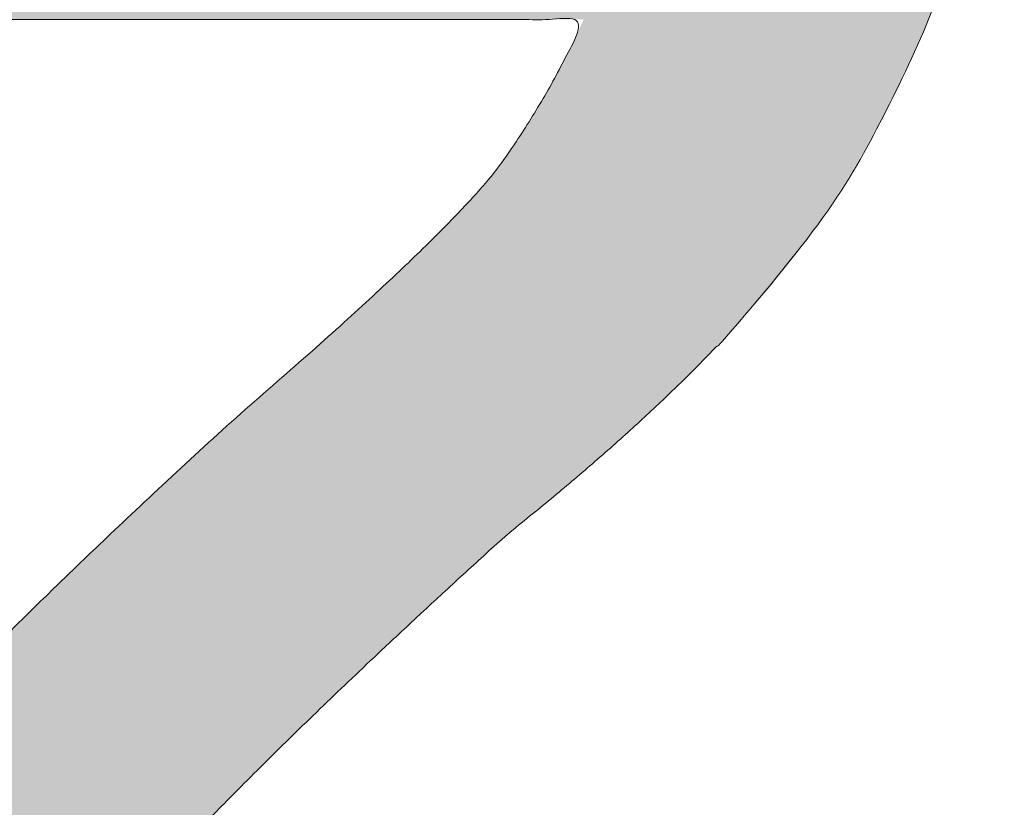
# Model space of a CAD drawing. Header units: inches. Extents: x -416 to -272, y -73 to 47.
# Tile 196 of 206: x -282.253 to -281.091, y -5.185 to -4.255. Entities that reach past the tile are written whole.
import ezdxf

# ---------------------------------------------------------------- set-up
doc = ezdxf.new("R2010")
doc.units = ezdxf.units.IN
doc.header["$LTSCALE"] = 32
doc.header["$MEASUREMENT"] = 0
doc.linetypes.add('Dash Style-1', pattern=[0.083328, 0.041656, -0.041672])
for name, color, linetype, lineweight in [('Black', 7, 'Continuous', 18), ('DashLine', 7, 'Continuous', 13), ('DashLineFill', 7, 'Dash Style-1', 13), ('Drawing', 7, 'Continuous', 18), ('Metal-DeskStructure', 7, 'Continuous', 13), ('None', 7, 'Continuous', 18), ('Plastic-BracketCover', 7, 'Continuous', 13), ('SolidLine', 7, 'Continuous', 15), ('Wood_1-H', 7, 'Continuous', 13)]:
    doc.layers.add(name, color=color, linetype=linetype, lineweight=lineweight)
pattern_1 = [(45, (0, 0), (-1.61301565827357, 1.935715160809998), []), (45, (-1.0608, 1.0608), (-0.4723460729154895, 0.4167612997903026), [])]

# ---------------------------------------------------------------- blocks, each defined once
blk = doc.blocks.new('Group-45')
at = {"layer": 'Plastic-BracketCover', "color": 7}
for points, knots in [([(1.545890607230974, 0.02645157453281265), (1.549581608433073, 0.02645157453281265), (1.553272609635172, 0.02460607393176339), (1.555118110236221, 0.01722587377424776), (1.55696180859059, 0.004307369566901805), (1.55696180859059, -0.01414763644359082), (1.555118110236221, -0.02522064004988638), (1.553272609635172, -0.03260264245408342), (1.547736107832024, -0.03629364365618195), (1.542199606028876, -0.03813914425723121), (1.489603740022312, -0.05843965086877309), (1.437007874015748, -0.07874015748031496), (1.418552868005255, -0.08612215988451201), (1.389024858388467, -0.1008843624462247), (1.366878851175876, -0.1230303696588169), (1.355805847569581, -0.1525583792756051), (1.355805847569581, -0.1922366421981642), (1.355805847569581, -0.2116143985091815), (1.450848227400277, -0.2116143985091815), (1.549581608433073, -0.2116143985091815), (1.553272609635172, -0.2153035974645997), (1.555118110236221, -0.2226855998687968), (1.55696180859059, -0.2337586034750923), (1.55696180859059, -0.2503681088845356), (1.555118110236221, -0.2614411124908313), (1.553272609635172, -0.2688231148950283), (1.549581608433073, -0.2725141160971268), (1.338274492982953, -0.2725141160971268), (1.117739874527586, -0.2725141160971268), (1.106666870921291, -0.2577501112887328), (1.106666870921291, -0.202385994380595), (1.106666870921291, -0.137794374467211), (1.10851237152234, -0.1156483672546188), (1.11035787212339, -0.1064208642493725), (1.114048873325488, -0.08058565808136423), (1.13434937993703, -0.03998464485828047), (1.163877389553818, -0.01414763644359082), (1.202631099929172, 0.0006163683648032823), (1.246923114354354, 0.0006163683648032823), (1.28383312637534, -0.01230213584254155), (1.311515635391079, -0.03444814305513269), (1.329968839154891, -0.06766715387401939), (1.337350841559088, -0.08612215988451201), (1.342887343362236, -0.07504915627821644), (1.35765134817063, -0.05659415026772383), (1.377951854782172, -0.04183014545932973), (1.405634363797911, -0.0289116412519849), (1.422243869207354, -0.02152963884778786), (1.471148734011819, -0.001229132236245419), (1.520053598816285, 0.01907137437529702), (1.532972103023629, 0.02460607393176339), (1.544045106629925, 0.02645157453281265), (1.545890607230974, 0.02645157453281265)], [0, 0, 0, 0.004017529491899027, 0.008035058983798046, 0.01205258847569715, 0.01607011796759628, 0.02008764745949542, 0.02410517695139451, 0.02812270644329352, 0.03214023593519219, 0.03214023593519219, 0.07095094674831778, 0.07095094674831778, 0.08463415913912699, 0.09831737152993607, 0.1120005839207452, 0.1256837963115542, 0.138745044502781, 0.138745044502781, 0.202806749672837, 0.2052946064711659, 0.2077824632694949, 0.2102703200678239, 0.2127581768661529, 0.2147484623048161, 0.2167387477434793, 0.2187290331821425, 0.2207193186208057, 0.3326714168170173, 0.3396374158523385, 0.3466034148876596, 0.3918815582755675, 0.4075550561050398, 0.4232285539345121, 0.4232285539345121, 0.4666960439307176, 0.5101635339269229, 0.553631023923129, 0.5970985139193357, 0.640566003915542, 0.6840334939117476, 0.7275009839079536, 0.7709684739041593, 0.7709684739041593, 0.7980418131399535, 0.8251151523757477, 0.8521884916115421, 0.8792618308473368, 0.8792618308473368, 0.958132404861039, 0.958132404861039, 0.9790662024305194, 1, 1, 1]), ([(1.232159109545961, -0.06213065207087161), (1.204476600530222, -0.06213065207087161), (1.169413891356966, -0.08612215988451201), (1.160186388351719, -0.1138028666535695), (1.15834088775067, -0.1230303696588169), (1.156495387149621, -0.1451763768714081), (1.156495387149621, -0.1867001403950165), (1.156495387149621, -0.2116143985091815), (1.2321600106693, -0.2116143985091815), (1.30782463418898, -0.2116143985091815), (1.30782463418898, -0.183009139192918), (1.30782463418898, -0.130412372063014), (1.296751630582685, -0.09719336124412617), (1.274605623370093, -0.07320365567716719), (1.246923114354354, -0.06213065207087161), (1.232159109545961, -0.06213065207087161)], [0, 0, 0, 0.1425152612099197, 0.2850305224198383, 0.2850305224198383, 0.3309930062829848, 0.3769554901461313, 0.4458992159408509, 0.4458992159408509, 0.6552813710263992, 0.6552813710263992, 0.7344389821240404, 0.8008292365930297, 0.8672194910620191, 0.9336097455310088, 1, 1, 1]), ([(1.425934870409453, -0.3398696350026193), (1.448079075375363, -0.3398696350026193), (1.483143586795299, -0.3509408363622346), (1.512671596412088, -0.3693958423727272), (1.532972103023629, -0.3970783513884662), (1.555118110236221, -0.4469059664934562), (1.555118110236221, -0.5539431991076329), (1.555118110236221, -0.6203803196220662), (1.544045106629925, -0.6351443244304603), (1.330892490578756, -0.6351443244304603), (1.117739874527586, -0.6351443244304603), (1.106666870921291, -0.6203803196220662), (1.106666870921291, -0.5622479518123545), (1.106666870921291, -0.4708965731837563), (1.123276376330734, -0.4192243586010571), (1.150958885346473, -0.3860053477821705), (1.193405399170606, -0.3675503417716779), (1.235850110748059, -0.3675503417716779), (1.265378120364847, -0.374932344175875), (1.289369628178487, -0.3896963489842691), (1.309670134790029, -0.4136878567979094), (1.315206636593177, -0.4266063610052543), (1.318897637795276, -0.4081513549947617), (1.337350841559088, -0.3767778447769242), (1.365033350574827, -0.3527863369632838), (1.403788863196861, -0.3398696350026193), (1.425934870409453, -0.3398696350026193)], [0, 0, 0, 0.03145524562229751, 0.062910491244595, 0.09436573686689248, 0.1258209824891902, 0.188731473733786, 0.2661585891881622, 0.2758371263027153, 0.2855156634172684, 0.4355309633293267, 0.4452095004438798, 0.4548880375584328, 0.5214267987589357, 0.5746587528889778, 0.6278907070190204, 0.6811226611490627, 0.7343546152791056, 0.7627468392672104, 0.7911390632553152, 0.8195312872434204, 0.8479235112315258, 0.8479235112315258, 0.8859426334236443, 0.9239617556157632, 0.9619808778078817, 1, 1, 1]), ([(1.429625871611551, -0.4026148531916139), (1.409325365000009, -0.4026148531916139), (1.379797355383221, -0.4155333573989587), (1.359496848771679, -0.4395248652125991), (1.348423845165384, -0.4764330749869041), (1.348423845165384, -0.5401028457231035), (1.348423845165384, -0.5760901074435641), (1.426856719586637, -0.5760901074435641), (1.505289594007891, -0.5760901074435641), (1.505289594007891, -0.5327208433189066), (1.505289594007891, -0.4487514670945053), (1.477607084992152, -0.4155333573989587), (1.448079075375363, -0.4026148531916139), (1.429625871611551, -0.4026148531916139)], [0, 0, 0, 0.07915587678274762, 0.1583117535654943, 0.2374676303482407, 0.3166235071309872, 0.4195261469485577, 0.4195261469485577, 0.6437985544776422, 0.6437985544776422, 0.7678094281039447, 0.8839047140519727, 0.9419523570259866, 1, 1, 1]), ([(1.226622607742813, -0.4284518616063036), (1.210013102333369, -0.4284518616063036), (1.18417789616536, -0.4376793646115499), (1.165722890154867, -0.4579798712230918), (1.156495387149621, -0.4893515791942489), (1.156495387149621, -0.5447165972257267), (1.156495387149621, -0.5760901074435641), (1.228469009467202, -0.5760901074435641), (1.300442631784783, -0.5760901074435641), (1.300442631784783, -0.5419483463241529), (1.300442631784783, -0.4856605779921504), (1.289369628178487, -0.4561343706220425), (1.269069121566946, -0.4376793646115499), (1.241386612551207, -0.4284518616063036), (1.226622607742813, -0.4284518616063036)], [0, 0, 0, 0.07449877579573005, 0.1489975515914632, 0.223496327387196, 0.2979951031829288, 0.3954165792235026, 0.3954165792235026, 0.6189101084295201, 0.6189101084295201, 0.7249275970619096, 0.7936956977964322, 0.8624637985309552, 0.9312318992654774, 1, 1, 1]), ([(1.53112660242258, -0.7109774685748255), (1.538508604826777, -0.7109774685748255), (1.552349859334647, -0.7137457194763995), (1.555118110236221, -0.7220504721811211), (1.555118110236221, -0.841083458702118), (1.555118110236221, -0.9601164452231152), (1.553272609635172, -0.9638074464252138), (1.547736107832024, -0.9674984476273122), (1.538508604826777, -0.9693439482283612), (1.525590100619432, -0.9693439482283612), (1.516362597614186, -0.9674984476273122), (1.510826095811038, -0.965652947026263), (1.50713509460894, -0.9601164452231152), (1.50713509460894, -0.9112115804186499), (1.50713509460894, -0.864152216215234), (1.337351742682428, -0.864152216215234), (1.167568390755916, -0.864152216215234), (1.193404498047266, -0.9075205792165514), (1.219240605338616, -0.9508889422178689), (1.221086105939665, -0.9564254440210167), (1.222931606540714, -0.965652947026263), (1.219240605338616, -0.9693439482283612), (1.20816760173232, -0.9711894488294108), (1.195712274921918, -0.9711894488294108), (1.186023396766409, -0.9711894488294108), (1.180486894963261, -0.9693439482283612), (1.176795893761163, -0.965652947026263), (1.174950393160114, -0.9619619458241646), (1.141731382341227, -0.9102888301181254), (1.10851237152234, -0.8586157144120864), (1.106666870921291, -0.8567702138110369), (1.106666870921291, -0.8530792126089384), (1.104821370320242, -0.8475427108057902), (1.104821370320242, -0.8304718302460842), (1.104821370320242, -0.8124781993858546), (1.10851237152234, -0.8069416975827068), (1.112203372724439, -0.8050961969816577), (1.310591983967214, -0.8050961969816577), (1.50713509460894, -0.8050961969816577), (1.50713509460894, -0.7644960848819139), (1.50713509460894, -0.7202049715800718), (1.510826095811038, -0.7165139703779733), (1.516362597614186, -0.7128229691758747), (1.525590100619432, -0.7109774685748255), (1.53112660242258, -0.7109774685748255)], [0, 0, 0, 0.002610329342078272, 0.007830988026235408, 0.01044131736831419, 0.1761946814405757, 0.1788050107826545, 0.181415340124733, 0.1840256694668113, 0.1866359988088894, 0.1885937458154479, 0.1905514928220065, 0.192509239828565, 0.1944669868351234, 0.2443885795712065, 0.2443885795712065, 0.4244984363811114, 0.4244984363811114, 0.4780496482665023, 0.4780496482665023, 0.4842405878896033, 0.4904315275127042, 0.4966224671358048, 0.5028134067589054, 0.5070707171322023, 0.5109409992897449, 0.5148112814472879, 0.5186815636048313, 0.5186815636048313, 0.5762947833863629, 0.5762947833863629, 0.5787425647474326, 0.5811903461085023, 0.5836381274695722, 0.5902471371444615, 0.5931844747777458, 0.5961218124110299, 0.5990591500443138, 0.9118813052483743, 0.9118813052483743, 0.9765012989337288, 0.9823759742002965, 0.9882506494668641, 0.9941253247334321, 1, 1, 1])]:
    blk.add_open_spline(points, degree=2, knots=knots, dxfattribs=at)
blk = doc.blocks.new('1BRPFY-Leg_Plate (2D)')
at = {"layer": 'DashLineFill', "linetype": 'Continuous', "lineweight": 13}
h = blk.add_hatch(dxfattribs=at)
h.set_pattern_fill('Steel', color=253, style=0, pattern_type=2)
h.set_pattern_definition(pattern_1)
edge = h.paths.add_edge_path()
edge.add_arc((-1.704724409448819, 1.704724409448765), 0.1259842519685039, 90, 180, ccw=False)
edge.add_line((-1.704724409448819, 1.830708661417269), (1.704724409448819, 1.830708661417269))
edge.add_arc((1.704724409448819, 1.704724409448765), 0.1259842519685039, 0, 90, ccw=False)
edge.add_line((1.830708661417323, 1.704724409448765), (1.830708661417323, -1.704724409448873))
edge.add_arc((1.704724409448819, -1.704724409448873), 0.125984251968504, -89.99999999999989, 1.1368683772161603e-13, ccw=False)
edge.add_line((1.704724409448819, -1.830708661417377), (-1.704724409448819, -1.830708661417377))
edge.add_arc((-1.704724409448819, -1.704724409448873), 0.125984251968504, 180, 269.99999999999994, ccw=False)
edge.add_line((-1.830708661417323, -1.704724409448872), (-1.830708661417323, 1.704724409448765))
at = {"layer": 'SolidLine', "flags": 128}
blk.add_lwpolyline([(0.7086614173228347, -0.5019685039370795), (0.728920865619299, -0.5029637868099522), (0.7489852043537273, -0.5059400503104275), (0.7686612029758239, -0.5108686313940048), (0.7877593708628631, -0.5177020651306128), (0.8060957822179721, -0.5263745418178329), (0.823493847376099, -0.5368025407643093), (0.8397860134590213, -0.5488856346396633), (0.8548153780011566, -0.5625074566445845), (0.8684372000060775, -0.5775368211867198), (0.8805202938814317, -0.5938289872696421), (0.8909482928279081, -0.611227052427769), (0.8996207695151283, -0.6295634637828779), (0.9064542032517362, -0.6486616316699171), (0.9113827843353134, -0.6683376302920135), (0.9143590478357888, -0.688401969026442), (0.9153543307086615, -0.7086614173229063), (0.9143590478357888, -0.7289208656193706), (0.9113827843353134, -0.748985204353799), (0.9064542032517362, -0.7686612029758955), (0.8996207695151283, -0.7877593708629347), (0.8909482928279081, -0.8060957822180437), (0.8805202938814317, -0.8234938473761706), (0.8684372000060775, -0.8397860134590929), (0.8548153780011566, -0.8548153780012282), (0.8397860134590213, -0.8684372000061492), (0.823493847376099, -0.8805202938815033), (0.8060957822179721, -0.8909482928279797), (0.7877593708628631, -0.8996207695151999), (0.7686612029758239, -0.9064542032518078), (0.7489852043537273, -0.9113827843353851), (0.728920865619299, -0.9143590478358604), (0.7086614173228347, -0.9153543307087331), (0.6884019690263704, -0.9143590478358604), (0.668337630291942, -0.9113827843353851), (0.6486616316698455, -0.9064542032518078), (0.6295634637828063, -0.8996207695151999), (0.6112270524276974, -0.8909482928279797), (0.5938289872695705, -0.8805202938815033), (0.5775368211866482, -0.8684372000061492), (0.5625074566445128, -0.8548153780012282), (0.5488856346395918, -0.8397860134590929), (0.5368025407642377, -0.8234938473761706), (0.5263745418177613, -0.8060957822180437), (0.5177020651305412, -0.7877593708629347), (0.5108686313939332, -0.7686612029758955), (0.5059400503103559, -0.748985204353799), (0.5029637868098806, -0.7289208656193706), (0.5019685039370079, -0.7086614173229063), (0.5029637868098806, -0.688401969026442), (0.5059400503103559, -0.6683376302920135), (0.5108686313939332, -0.6486616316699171), (0.5177020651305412, -0.6295634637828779), (0.5263745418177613, -0.611227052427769), (0.5368025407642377, -0.5938289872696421), (0.5488856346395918, -0.5775368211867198), (0.5625074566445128, -0.5625074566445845), (0.5775368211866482, -0.5488856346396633), (0.5938289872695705, -0.5368025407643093), (0.6112270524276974, -0.5263745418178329), (0.6295634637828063, -0.5177020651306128), (0.6486616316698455, -0.5108686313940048), (0.668337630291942, -0.5059400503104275), (0.6884019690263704, -0.5029637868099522)], close=True, dxfattribs=at)
at = {"layer": 'Plastic-BracketCover', "color": 7}
blk.add_blockref('Group-45', (0, 0), dxfattribs=at)
blk = doc.blocks.new('1BRPX8-Util_Bkt_Lg-F (2D)')
at = {"layer": 'DashLineFill', "linetype": 'Continuous', "lineweight": 13}
h = blk.add_hatch(dxfattribs=at)
h.set_pattern_fill('Steel', color=253, style=0, pattern_type=2)
h.set_pattern_definition(pattern_1)
edge = h.paths.add_edge_path()
edge.add_line((-4.468503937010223, 7.539370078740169), (-2.421259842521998, 7.539370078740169))
edge.add_line((-2.421259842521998, 7.539370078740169), (-2.421259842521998, 7.917322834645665))
edge.add_arc((-2.303149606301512, 7.91732283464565), 0.1181102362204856, 90.0000000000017, 179.9999999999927, ccw=False)
edge.add_line((-2.303149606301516, 8.035433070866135), (2.303149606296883, 8.035433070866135))
edge.add_arc((2.30314960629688, 7.917322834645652), 0.1181102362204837, 6.423306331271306e-12, 89.99999999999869, ccw=False)
edge.add_line((2.421259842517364, 7.917322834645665), (2.421259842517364, 7.539370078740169))
edge.add_line((2.421259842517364, 7.539370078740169), (4.46850393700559, 7.539370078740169))
edge.add_line((4.46850393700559, 7.539370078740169), (4.46850393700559, 7.405511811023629))
edge.add_line((4.46850393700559, 7.405511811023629), (3.129921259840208, 7.405511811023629))
edge.add_line((3.129921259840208, 7.405511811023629), (3.129921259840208, -2.011811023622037))
edge.add_line((3.129921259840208, -2.011811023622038), (4.46850393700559, -2.011811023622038))
edge.add_line((4.46850393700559, -2.011811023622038), (4.46850393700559, -2.145669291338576))
edge.add_line((4.46850393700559, -2.145669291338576), (2.421259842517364, -2.145669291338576))
edge.add_line((2.421259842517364, -2.145669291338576), (2.421259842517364, -2.523622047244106))
edge.add_arc((2.303149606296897, -2.523622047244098), 0.1181102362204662, 269.9999999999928, 359.9999999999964, ccw=False)
edge.add_line((2.303149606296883, -2.641732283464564), (-2.303149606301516, -2.641732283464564))
edge.add_arc((-2.303149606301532, -2.523622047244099), 0.1181102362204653, 180.0000000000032, 270.0000000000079, ccw=False)
edge.add_line((-2.421259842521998, -2.523622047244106), (-2.421259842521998, -2.145669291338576))
edge.add_line((-2.421259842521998, -2.145669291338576), (-4.468503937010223, -2.145669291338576))
edge.add_line((-4.468503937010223, -2.145669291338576), (-4.468503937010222, -2.011811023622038))
edge.add_line((-4.468503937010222, -2.011811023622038), (-3.129921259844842, -2.011811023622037))
edge.add_line((-3.129921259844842, -2.011811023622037), (-3.129921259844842, 7.405511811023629))
edge.add_line((-3.129921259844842, 7.405511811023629), (-4.468503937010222, 7.405511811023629))
edge.add_line((-4.468503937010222, 7.405511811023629), (-4.468503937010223, 7.539370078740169))
at = {"layer": 'SolidLine', "flags": 128}
for points in [[(0.3322086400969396, -0.9641361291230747), (0.3093663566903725, -0.9260260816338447), (0.2903695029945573, -0.8858606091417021)], [(0.2903695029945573, -0.5393362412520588), (0.3093663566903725, -0.4991707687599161), (0.3322086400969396, -0.4610607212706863), (0.358676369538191, -0.4253731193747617), (0.3885146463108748, -0.3924516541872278), (0.4214361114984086, -0.362613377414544), (0.4571237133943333, -0.3361456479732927), (0.4952337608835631, -0.3133033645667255), (0.5353992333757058, -0.2943065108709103), (0.5772333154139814, -0.2793380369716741), (0.6203331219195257, -0.2685420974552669), (0.6642835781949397, -0.2620226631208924), (0.7086614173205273, -0.2598425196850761), (0.7530392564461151, -0.2620226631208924), (0.7969897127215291, -0.2685420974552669), (0.8400895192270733, -0.2793380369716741), (0.881923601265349, -0.2943065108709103), (0.9220890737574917, -0.3133033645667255), (0.9601991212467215, -0.3361456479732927), (0.995886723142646, -0.362613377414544), (1.02880818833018, -0.3924516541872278), (1.058646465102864, -0.4253731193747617), (1.085114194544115, -0.4610607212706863), (1.107956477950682, -0.4991707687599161), (1.126953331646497, -0.5393362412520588), (1.141921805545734, -0.5811703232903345), (1.152717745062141, -0.6242701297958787), (1.159237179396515, -0.6682205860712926), (1.161417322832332, -0.7125984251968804), (1.159237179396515, -0.7569762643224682), (1.152717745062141, -0.8009267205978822), (1.141921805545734, -0.8440265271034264), (1.126953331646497, -0.8858606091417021), (1.107956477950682, -0.9260260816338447), (1.085114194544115, -0.9641361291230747)]]:
    blk.add_lwpolyline(points, dxfattribs=at)
blk = doc.blocks.new('Slate-LegBrace (2D)')
at = {"layer": 'DashLineFill', "linetype": 'Continuous', "lineweight": 13}
h = blk.add_hatch(dxfattribs=at)
h.set_pattern_fill('Steel', color=253, style=0, pattern_type=2)
h.set_pattern_definition(pattern_1)
edge = h.paths.add_edge_path()
edge.add_line((-2.199587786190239, -0.1351515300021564), (-1.374775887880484, -0.1351515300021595))
edge.add_arc((3.774758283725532e-15, -0.01355418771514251), 1.380142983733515, 185.0545920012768, 354.9454079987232)
edge.add_line((1.374775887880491, -0.13515153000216), (2.199718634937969, -0.1351515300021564))
edge.add_arc((6.542437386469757e-05, -0.01705725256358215), 2.202821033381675, 183.0731271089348, 356.92687289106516, ccw=False)
h = blk.add_hatch(dxfattribs=at)
h.set_pattern_fill('Steel', color=253, style=0, pattern_type=2)
h.set_pattern_definition(pattern_1)
edge = h.paths.add_edge_path()
edge.add_line((2.191696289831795, -0.2375138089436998), (1.463739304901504, -0.2375137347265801))
edge.add_arc((-6.542437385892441e-05, -0.01704129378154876), 1.480314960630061, 188.5652811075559, 351.4347188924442, ccw=False)
edge.add_line((-1.463870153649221, -0.2375137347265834), (-2.191827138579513, -0.2375138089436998))
edge.add_line((-2.191827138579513, -0.2375138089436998), (-2.199718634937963, -0.1351515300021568))
edge.add_line((-2.199718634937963, -0.1351515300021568), (-1.374775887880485, -0.1351515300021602))
edge.add_arc((2.886579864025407e-15, -0.01355418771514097), 1.380142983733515, 185.0545920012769, 354.9454079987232)
edge.add_line((1.37477588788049, -0.1351515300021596), (2.199587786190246, -0.1351515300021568))
edge.add_line((2.199587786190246, -0.1351515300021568), (2.191696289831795, -0.2375138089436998))
at = {"layer": 'DashLineFill', "flags": 128}
for points in [[(2.191696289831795, -0.2375138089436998), (1.463739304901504, -0.2375137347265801, -0.860662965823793), (-1.463870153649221, -0.2375137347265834), (-2.191827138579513, -0.2375138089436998), (-2.199718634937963, -0.1351515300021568), (-1.374775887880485, -0.1351515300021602, 0.9154551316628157), (1.37477588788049, -0.1351515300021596), (2.199587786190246, -0.1351515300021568)], [(-2.199587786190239, -0.1351515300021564), (-1.374775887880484, -0.1351515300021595, 0.9154551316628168), (1.374775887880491, -0.13515153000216), (2.199718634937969, -0.1351515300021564, -0.9477524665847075)]]:
    blk.add_lwpolyline(points, format="xyb", close=True, dxfattribs=at)
blk = doc.blocks.new('TLLegSleeve (2D)')
at = {"layer": 'DashLineFill', "linetype": 'Continuous', "lineweight": 13}
h = blk.add_hatch(dxfattribs=at)
h.set_pattern_fill('Steel', color=253, style=0, pattern_type=2)
h.set_pattern_definition(pattern_1)
edge = h.paths.add_edge_path()
edge.add_line((1.08267716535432, 1.402343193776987), (1.08267716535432, 2.913385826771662))
edge.add_arc((-1.707523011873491e-13, 2.913385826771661), 1.08267716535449, 4.479377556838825e-14, 180)
edge.add_line((-1.082677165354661, 2.913385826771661), (-1.08267716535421, 1.402343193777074))
edge.add_arc((-1.332267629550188e-15, 2.886579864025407e-15), 1.771653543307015, 127.6698869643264, 412.330113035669)
edge.add_line((1.08267716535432, 1.402343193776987), (1.08267716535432, 1.402343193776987))
edge = h.paths.add_edge_path()
edge.add_arc((1.665334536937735e-15, 2.91338582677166), 0.7480314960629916, 0, 180, ccw=False)
edge.add_arc((1.665334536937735e-15, 2.91338582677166), 0.7480314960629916, 180, 360, ccw=False)
edge = h.paths.add_edge_path()
edge.add_arc((-1.723066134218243e-13, 9.149983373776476e-17), 1.437007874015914, 0, 180, ccw=False)
edge.add_arc((-1.723066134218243e-13, 5.70119602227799e-16), 1.437007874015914, 180, 360, ccw=False)
at = {"layer": 'DashLine', "color": 8, "flags": 128}
blk.add_lwpolyline([(0.6327836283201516, 1.527674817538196), (0.7794749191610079, 1.458295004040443), (0.9186594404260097, 1.374871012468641), (1.048996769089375, 1.278206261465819), (1.169231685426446, 1.169231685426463), (1.278206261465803, 1.048996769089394), (1.374871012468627, 0.9186594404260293), (1.458295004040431, 0.7794749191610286), (1.527674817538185, 0.6327836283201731), (1.582342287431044, 0.4799982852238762), (1.621770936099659, 0.3225902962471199), (1.64558104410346, 0.1620755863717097), (1.653543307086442, 1.118599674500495e-14), (1.645581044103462, -0.1620755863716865), (1.621770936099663, -0.3225902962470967), (1.582342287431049, -0.4799982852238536), (1.527674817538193, -0.6327836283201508), (1.45829500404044, -0.7794749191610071), (1.374871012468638, -0.9186594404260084), (1.278206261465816, -1.048996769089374), (1.169231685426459, -1.169231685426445), (1.048996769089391, -1.278206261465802), (0.918659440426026, -1.374871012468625), (0.7794749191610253, -1.458295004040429)], dxfattribs=at)
at = {"layer": 'DashLineFill', "flags": 128}
for points in [[(1.08267716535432, 1.402343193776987), (1.08267716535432, 2.913385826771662, 0.9999999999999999), (-1.082677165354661, 2.913385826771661), (-1.08267716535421, 1.402343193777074, 2.931618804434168), (1.08267716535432, 1.402343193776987)], [(-1.437007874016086, 3.308097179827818e-16, -0.9999999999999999), (1.437007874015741, 3.308097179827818e-16, -0.9999999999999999)]]:
    blk.add_lwpolyline(points, format="xyb", close=True, dxfattribs=at)
blk = doc.blocks.new('Group-105')
at = {"layer": 'SolidLine', "flags": 128}
blk.add_lwpolyline([(7.34251968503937, -8.30708661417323, -0.414213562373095), (9.05511811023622, -6.594488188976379, -0.414213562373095), (10.76771653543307, -8.30708661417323, -0.414213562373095), (9.05511811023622, -10.01968503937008, -0.414213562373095)], format="xyb", close=True, dxfattribs=at)
at = {"layer": 'Wood_1-H', "color": 7}
for name in ['1BRPX8-Util_Bkt_Lg-F (2D)', 'TLLegSleeve (2D)', 'Slate-LegBrace (2D)', '1BRPFY-Leg_Plate (2D)']:
    blk.add_blockref(name, (9.05511811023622, -8.30708661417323), dxfattribs=at)
blk = doc.blocks.new('Group-49')
at = {"layer": 'Metal-DeskStructure', "color": 7, "flags": 128}
blk.add_lwpolyline([(0.8051100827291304, 0.3242076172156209), (0.6569804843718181, -0.1001143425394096), (0.9545622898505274, -0.1001143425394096)], close=True, dxfattribs=at)
at = {"layer": 'Metal-DeskStructure', "color": 7}
blk.add_open_spline([(1.174112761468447, -0.3918349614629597), (1.184693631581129, -0.4210075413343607), (1.168822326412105, -0.4369198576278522), (1.14501536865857, -0.439571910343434), (1.104014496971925, -0.439571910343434), (1.078886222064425, -0.4369198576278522), (1.066982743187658, -0.4329417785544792), (1.060369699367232, -0.4236595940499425), (1.057724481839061, -0.4170294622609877), (1.021353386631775, -0.3010040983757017), (0.9849822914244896, -0.1849787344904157), (0.807093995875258, -0.1849787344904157), (0.6292057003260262, -0.1849787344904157), (0.5941572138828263, -0.2996780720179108), (0.5591087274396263, -0.4143774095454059), (0.5564635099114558, -0.4210075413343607), (0.5498504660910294, -0.4302897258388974), (0.5379469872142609, -0.4369198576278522), (0.5141400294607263, -0.439571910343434), (0.477108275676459, -0.439571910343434), (0.4519787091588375, -0.4355938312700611), (0.4427204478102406, -0.4249856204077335), (0.4427204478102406, -0.4050952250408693), (0.4480108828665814, -0.3905089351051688), (0.5915119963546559, 0.0006630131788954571), (0.7350131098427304, 0.3918349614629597), (0.7376583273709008, 0.3971390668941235), (0.7469165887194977, 0.4037691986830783), (0.7627866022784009, 0.4077472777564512), (0.789238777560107, 0.4090720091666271), (0.8302396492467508, 0.4090720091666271), (0.8580131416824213, 0.4077472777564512), (0.8752070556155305, 0.4037691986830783), (0.8844653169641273, 0.3971390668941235), (0.8871105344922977, 0.3918349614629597), (1.030611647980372, 0), (1.174112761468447, -0.3918349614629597)], degree=2, knots=[0, 0, 0, 0.01595318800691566, 0.02392978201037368, 0.03190637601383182, 0.03938443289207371, 0.04686248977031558, 0.05434054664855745, 0.06181860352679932, 0.06181860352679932, 0.1891978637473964, 0.1891978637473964, 0.3755520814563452, 0.3755520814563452, 0.5011946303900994, 0.5011946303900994, 0.5086726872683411, 0.5161507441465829, 0.5236288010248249, 0.5311068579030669, 0.5385854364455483, 0.5460640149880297, 0.5535425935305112, 0.5610211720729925, 0.5610211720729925, 0.7618481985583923, 0.7618481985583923, 0.7647050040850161, 0.7675618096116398, 0.7704186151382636, 0.7732754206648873, 0.7763226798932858, 0.7793699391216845, 0.7824171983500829, 0.7854644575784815, 0.7854644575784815, 1, 1, 1], dxfattribs=at)
blk = doc.blocks.new('TL14_lower_leg (2D)')
at = {"layer": 'DashLine', "flags": 128}
blk.add_lwpolyline([(1.371317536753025, 0.1350629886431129), (1.377952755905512, 1.783045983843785e-14), (1.371317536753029, -0.1350629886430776), (1.351475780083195, -0.2688252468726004), (1.318618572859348, -0.3999985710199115), (1.27306234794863, -0.5273196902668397), (1.215245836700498, -0.6495624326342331), (1.145725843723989, -0.7655495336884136), (1.065171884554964, -0.8741639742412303), (0.9743597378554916, -0.9743597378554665), (0.8741639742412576, -1.065171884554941), (0.7655495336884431, -1.14572584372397), (0.6495624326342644, -1.215245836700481), (0.5273196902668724, -1.273062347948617), (0.3999985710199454, -1.318618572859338), (0.2688252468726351, -1.351475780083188), (0.135062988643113, -1.371317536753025), (1.777195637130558e-14, -1.377952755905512), (-0.1350629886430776, -1.371317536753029), (-0.2688252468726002, -1.351475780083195), (-0.3999985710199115, -1.318618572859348), (-0.5273196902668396, -1.27306234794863)], dxfattribs=at)
blk.add_lwpolyline([(0.7086614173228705, -0.547244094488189), (0.724483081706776, -0.54802136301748), (0.7401523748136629, -0.5503456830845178), (0.7555183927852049, -0.5541946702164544), (0.7704331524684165, -0.5595312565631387), (0.7847530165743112, -0.5663040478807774), (0.798340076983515, -0.574447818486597), (0.8110634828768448, -0.5838841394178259), (0.8228007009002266, -0.5945221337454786), (0.8334386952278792, -0.6062593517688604), (0.8428750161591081, -0.6189827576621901), (0.8510187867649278, -0.632569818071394), (0.8577915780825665, -0.6468896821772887), (0.8631281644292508, -0.6618044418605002), (0.8669771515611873, -0.6771704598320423), (0.8693014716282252, -0.6928397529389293), (0.8700787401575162, -0.7086614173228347), (0.8693014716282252, -0.72448308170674), (0.8669771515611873, -0.7401523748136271), (0.8631281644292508, -0.7555183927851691), (0.8577915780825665, -0.7704331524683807), (0.8510187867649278, -0.7847530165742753), (0.8428750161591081, -0.7983400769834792), (0.8334386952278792, -0.811063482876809), (0.8228007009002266, -0.8228007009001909), (0.8110634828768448, -0.8334386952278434), (0.798340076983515, -0.8428750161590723), (0.7847530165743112, -0.8510187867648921), (0.7704331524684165, -0.8577915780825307), (0.7555183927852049, -0.8631281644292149), (0.7401523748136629, -0.8669771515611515), (0.724483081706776, -0.8693014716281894), (0.7086614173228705, -0.8700787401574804), (0.6928397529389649, -0.8693014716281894), (0.6771704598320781, -0.8669771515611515), (0.6618044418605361, -0.8631281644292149), (0.6468896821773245, -0.8577915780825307), (0.6325698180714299, -0.8510187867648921), (0.618982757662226, -0.8428750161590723), (0.6062593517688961, -0.8334386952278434), (0.5945221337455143, -0.8228007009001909), (0.5838841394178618, -0.811063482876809), (0.5744478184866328, -0.7983400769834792), (0.5663040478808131, -0.7847530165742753), (0.5595312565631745, -0.7704331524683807), (0.5541946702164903, -0.7555183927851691), (0.5503456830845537, -0.7401523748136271), (0.5480213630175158, -0.72448308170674), (0.5472440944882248, -0.7086614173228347), (0.5480213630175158, -0.6928397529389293), (0.5503456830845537, -0.6771704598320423), (0.5541946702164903, -0.6618044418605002), (0.5595312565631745, -0.6468896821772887), (0.5663040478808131, -0.632569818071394), (0.5744478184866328, -0.6189827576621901), (0.5838841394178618, -0.6062593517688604), (0.5945221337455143, -0.5945221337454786), (0.6062593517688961, -0.5838841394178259), (0.618982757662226, -0.574447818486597), (0.6325698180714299, -0.5663040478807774), (0.6468896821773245, -0.5595312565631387), (0.6618044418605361, -0.5541946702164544), (0.6771704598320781, -0.5503456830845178), (0.6928397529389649, -0.54802136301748)], close=True, dxfattribs=at)
at = {"layer": 'Metal-DeskStructure', "color": 7}
blk.add_blockref('Group-49', (0, 0), dxfattribs=at)
blk = doc.blocks.new('Group-50')
at = {"layer": 'DashLineFill', "linetype": 'Continuous', "lineweight": 13}
h = blk.add_hatch(dxfattribs=at)
h.set_pattern_fill('Steel', color=253, style=0, pattern_type=2)
h.set_pattern_definition(pattern_1)
h.paths.add_polyline_path([(-2.066929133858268, 1.397637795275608), (2.066929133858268, 1.397637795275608), (2.066929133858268, 0.1377952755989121), (2.106299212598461, 0.1377952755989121), (2.106299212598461, -0.1377952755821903), (2.066929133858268, -0.1377952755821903), (2.066929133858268, -5.275590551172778), (2.106299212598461, -5.275590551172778), (2.106299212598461, -5.55118110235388), (2.066929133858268, -5.55118110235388), (2.066929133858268, -5.82677165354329), (-2.066929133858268, -5.82677165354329), (-2.066929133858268, -5.55118110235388), (-2.106299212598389, -5.55118110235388), (-2.106299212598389, -5.275590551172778), (-2.066929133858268, -5.275590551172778), (-2.066929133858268, -0.1377952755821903), (-2.106299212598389, -0.1377952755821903), (-2.106299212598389, 0.1377952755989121), (-2.066929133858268, 0.1377952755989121)])
blk = doc.blocks.new('TL14_upper_leg (2D)')
at = {"layer": 'DashLine', "flags": 128}
blk.add_lwpolyline([(1.214595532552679, 0.1196272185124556), (1.22047244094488, 7.47323834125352e-17), (1.214595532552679, -0.1196272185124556), (1.197021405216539, -0.2381023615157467), (1.167919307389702, -0.3542844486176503), (1.127569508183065, -0.467054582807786), (1.076360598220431, -0.5753267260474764), (1.01478574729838, -0.6780581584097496), (0.9434379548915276, -0.7742595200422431), (0.8630043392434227, -0.8630043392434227), (0.7742595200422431, -0.9434379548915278), (0.6780581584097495, -1.01478574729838), (0.5753267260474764, -1.076360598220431), (0.4670545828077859, -1.127569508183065), (0.3542844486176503, -1.167919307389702), (0.2381023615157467, -1.197021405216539), (0.1196272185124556, -1.214595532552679), (0, -1.22047244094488), (-0.1196272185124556, -1.214595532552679), (-0.2381023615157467, -1.197021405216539), (-0.3542844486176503, -1.167919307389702), (-0.4670545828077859, -1.127569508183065), (-0.5753267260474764, -1.076360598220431)], dxfattribs=at)
at = {"layer": 'DashLine', "color": 7}
blk.add_blockref('Group-50', (0, 0), dxfattribs=at)
blk = doc.blocks.new('1BRPT9-Bracket (2D)')
at = {"layer": 'DashLineFill', "linetype": 'Continuous', "lineweight": 13}
h = blk.add_hatch(dxfattribs=at)
h.set_pattern_fill('Steel', color=253, style=0, pattern_type=2)
h.set_pattern_definition(pattern_1)
edge = h.paths.add_edge_path()
edge.add_line((-2.32206875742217, -8.74015748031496), (-2.32206875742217, 8.740157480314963))
edge.add_line((-2.32206875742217, 8.740157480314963), (1.677931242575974, 8.740157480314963))
edge.add_arc((1.677931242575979, 8.488188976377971), 0.2519685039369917, -3.979039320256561e-12, 90.0000000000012, ccw=False)
edge.add_line((1.929899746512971, 8.488188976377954), (1.929899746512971, 7.480314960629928))
edge.add_line((1.929899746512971, 7.480314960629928), (2.323600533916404, 7.461135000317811))
edge.add_line((2.323600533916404, 7.461135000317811), (2.323600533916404, -7.480314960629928))
edge.add_line((2.323600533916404, -7.480314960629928), (1.929899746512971, -7.480314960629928))
edge.add_line((1.929899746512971, -7.480314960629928), (1.929899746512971, -8.488188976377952))
edge.add_arc((1.677931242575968, -8.488188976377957), 0.2519685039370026, -90.00000000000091, 1.0800249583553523e-12, ccw=False)
edge.add_line((1.677931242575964, -8.74015748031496), (-2.32206875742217, -8.74015748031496))
h = blk.add_hatch(dxfattribs=at)
h.set_pattern_fill('Steel', color=253, style=0, pattern_type=2)
h.set_pattern_definition(pattern_1)
h.paths.add_polyline_path([(1.339348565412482, 3.001968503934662), (1.348031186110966, 3.001541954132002), (1.35663018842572, 3.000266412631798), (1.365062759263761, 2.99815416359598), (1.373247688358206, 2.995225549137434), (1.381106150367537, 2.991508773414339), (1.388562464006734, 2.987039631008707), (1.395544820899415, 2.981861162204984), (1.401985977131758, 2.97602323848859), (1.407823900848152, 2.969582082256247), (1.413002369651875, 2.962599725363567), (1.417471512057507, 2.955143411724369), (1.421188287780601, 2.947284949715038), (1.424116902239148, 2.939100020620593), (1.426229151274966, 2.930667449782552), (1.42750469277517, 2.922068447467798), (1.427931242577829, 2.913385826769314), (1.42750469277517, 2.90470320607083), (1.426229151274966, 2.896104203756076), (1.424116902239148, 2.887671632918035), (1.421188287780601, 2.87948670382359), (1.417471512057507, 2.871628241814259), (1.413002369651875, 2.864171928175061), (1.407823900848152, 2.857189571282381), (1.401985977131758, 2.850748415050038), (1.395544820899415, 2.844910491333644), (1.388562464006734, 2.839732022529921), (1.381106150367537, 2.835262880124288), (1.373247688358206, 2.831546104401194), (1.365062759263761, 2.828617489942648), (1.35663018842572, 2.82650524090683), (1.348031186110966, 2.825229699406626), (1.339348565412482, 2.824803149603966), (1.330665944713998, 2.825229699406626), (1.322066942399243, 2.82650524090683), (1.313634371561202, 2.828617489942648), (1.305449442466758, 2.831546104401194), (1.297590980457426, 2.835262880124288), (1.290134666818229, 2.839732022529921), (1.283152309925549, 2.844910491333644), (1.276711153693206, 2.850748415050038), (1.270873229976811, 2.857189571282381), (1.265694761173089, 2.864171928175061), (1.261225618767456, 2.871628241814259), (1.257508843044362, 2.87948670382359), (1.254580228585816, 2.887671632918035), (1.252467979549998, 2.896104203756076), (1.251192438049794, 2.90470320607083), (1.250765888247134, 2.913385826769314), (1.251192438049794, 2.922068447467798), (1.252467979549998, 2.930667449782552), (1.254580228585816, 2.939100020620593), (1.257508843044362, 2.947284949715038), (1.261225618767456, 2.955143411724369), (1.265694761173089, 2.962599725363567), (1.270873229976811, 2.969582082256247), (1.276711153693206, 2.97602323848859), (1.283152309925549, 2.981861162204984), (1.290134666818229, 2.987039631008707), (1.297590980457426, 2.991508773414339), (1.305449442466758, 2.995225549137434), (1.313634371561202, 2.99815416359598), (1.322066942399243, 3.000266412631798), (1.330665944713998, 3.001541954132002)])
at = {"layer": 'DashLineFill', "flags": 128}
blk.add_lwpolyline([(1.339348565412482, 3.001968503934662), (1.348031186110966, 3.001541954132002), (1.35663018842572, 3.000266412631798), (1.365062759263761, 2.99815416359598), (1.373247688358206, 2.995225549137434), (1.381106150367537, 2.991508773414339), (1.388562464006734, 2.987039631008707), (1.395544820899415, 2.981861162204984), (1.401985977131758, 2.97602323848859), (1.407823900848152, 2.969582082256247), (1.413002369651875, 2.962599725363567), (1.417471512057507, 2.955143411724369), (1.421188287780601, 2.947284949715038), (1.424116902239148, 2.939100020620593), (1.426229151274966, 2.930667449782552), (1.42750469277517, 2.922068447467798), (1.427931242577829, 2.913385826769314), (1.42750469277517, 2.90470320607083), (1.426229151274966, 2.896104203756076), (1.424116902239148, 2.887671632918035), (1.421188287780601, 2.87948670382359), (1.417471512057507, 2.871628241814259), (1.413002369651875, 2.864171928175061), (1.407823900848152, 2.857189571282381), (1.401985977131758, 2.850748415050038), (1.395544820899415, 2.844910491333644), (1.388562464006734, 2.839732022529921), (1.381106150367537, 2.835262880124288), (1.373247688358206, 2.831546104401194), (1.365062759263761, 2.828617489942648), (1.35663018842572, 2.82650524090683), (1.348031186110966, 2.825229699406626), (1.339348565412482, 2.824803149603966), (1.330665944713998, 2.825229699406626), (1.322066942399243, 2.82650524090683), (1.313634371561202, 2.828617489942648), (1.305449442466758, 2.831546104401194), (1.297590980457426, 2.835262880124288), (1.290134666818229, 2.839732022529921), (1.283152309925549, 2.844910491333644), (1.276711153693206, 2.850748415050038), (1.270873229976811, 2.857189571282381), (1.265694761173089, 2.864171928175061), (1.261225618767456, 2.871628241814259), (1.257508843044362, 2.87948670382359), (1.254580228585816, 2.887671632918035), (1.252467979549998, 2.896104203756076), (1.251192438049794, 2.90470320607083), (1.250765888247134, 2.913385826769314), (1.251192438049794, 2.922068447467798), (1.252467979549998, 2.930667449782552), (1.254580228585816, 2.939100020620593), (1.257508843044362, 2.947284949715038), (1.261225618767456, 2.955143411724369), (1.265694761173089, 2.962599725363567), (1.270873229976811, 2.969582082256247), (1.276711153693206, 2.97602323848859), (1.283152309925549, 2.981861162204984), (1.290134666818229, 2.987039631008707), (1.297590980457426, 2.991508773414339), (1.305449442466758, 2.995225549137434), (1.313634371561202, 2.99815416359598), (1.322066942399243, 3.000266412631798), (1.330665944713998, 3.001541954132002)], close=True, dxfattribs=at)
blk = doc.blocks.new('Group-72')
at = {"layer": 'Metal-DeskStructure', "linetype": 'Continuous', "lineweight": 0, "true_color": 0xff0000}
blk.add_hatch(color=1, dxfattribs=at).paths.add_polyline_path([(1.987219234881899, -0.9301181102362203), (1.987219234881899, -1.274606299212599), (0.4025735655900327, -1.274606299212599), (0.4023214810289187, -1.244883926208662), (0.4031795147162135, -1.21546436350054), (0.4051476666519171, -1.186347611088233), (0.4082259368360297, -1.15753366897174), (0.4124143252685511, -1.129022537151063), (0.4177128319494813, -1.1008142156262), (0.4241214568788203, -1.072908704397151), (0.4316402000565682, -1.045306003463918), (0.4455088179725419, -1.000302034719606), (0.4612781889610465, -0.9557186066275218), (0.4789483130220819, -0.9115557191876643), (0.4985191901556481, -0.8678133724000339), (0.5199908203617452, -0.8244915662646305), (0.543363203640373, -0.7815903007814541), (0.5686363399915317, -0.7391095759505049), (0.5958102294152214, -0.6970493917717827), (0.6262305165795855, -0.6545855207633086), (0.6612428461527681, -0.6108937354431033), (0.7008472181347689, -0.5659740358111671), (0.7450436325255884, -0.5198264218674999), (0.793832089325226, -0.4724508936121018), (0.847212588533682, -0.4238474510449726), (0.9051851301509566, -0.3740160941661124), (0.9677497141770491, -0.3229568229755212), (1.064241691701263, -0.2345473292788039), (1.152407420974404, -0.1517895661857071), (1.232246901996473, -0.07468353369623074), (1.303760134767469, -0.003229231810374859), (1.366947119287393, 0.06257333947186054), (1.421807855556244, 0.1227241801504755), (1.468342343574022, 0.1772232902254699), (1.506550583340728, 0.2260706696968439), (1.538467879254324, 0.2720417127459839), (1.566129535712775, 0.3179118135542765), (1.589535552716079, 0.3636809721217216), (1.608685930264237, 0.4093491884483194), (1.623580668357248, 0.4549164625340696), (1.634219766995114, 0.5003827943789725), (1.640603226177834, 0.5457481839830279), (1.642731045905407, 0.5910126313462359), (1.640973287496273, 0.6332243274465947), (1.635700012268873, 0.6737371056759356), (1.626911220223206, 0.7125509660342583), (1.614606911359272, 0.7496659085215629), (1.598787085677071, 0.7850819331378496), (1.579451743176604, 0.8187990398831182), (1.556600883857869, 0.8508172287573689), (1.530234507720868, 0.8811364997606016), (1.501059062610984, 0.9087644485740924), (1.469780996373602, 0.9327086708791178), (1.436400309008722, 0.9529691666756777), (1.400917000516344, 0.9695459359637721), (1.363331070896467, 0.9824389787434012), (1.323642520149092, 0.991648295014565), (1.281851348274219, 0.9971738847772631), (1.237957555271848, 0.9990157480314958), (1.191254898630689, 0.9970140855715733), (1.146957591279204, 0.9910090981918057), (1.105065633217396, 0.981000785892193), (1.065579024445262, 0.9669891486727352), (1.028497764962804, 0.9489741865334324), (0.993821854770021, 0.9269558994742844), (0.9615512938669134, 0.9009342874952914), (0.9316860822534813, 0.8709093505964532), (0.9047981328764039, 0.837352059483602), (0.8814593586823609, 0.8007333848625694), (0.8616697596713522, 0.7610533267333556), (0.8454293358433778, 0.7183118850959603), (0.8327380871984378, 0.6725090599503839), (0.8235960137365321, 0.6236448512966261), (0.8180031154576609, 0.571719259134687), (0.8159593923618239, 0.5167322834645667), (0.4714712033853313, 0.5856299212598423), (0.4819337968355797, 0.6671096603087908), (0.4977117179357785, 0.7436104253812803), (0.5188049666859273, 0.8151322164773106), (0.5452135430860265, 0.8816750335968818), (0.5769374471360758, 0.943238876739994), (0.6139766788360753, 0.9998237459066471), (0.656331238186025, 1.051429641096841), (0.7040011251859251, 1.098056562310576), (0.7564817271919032, 1.139435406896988), (0.8132684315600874, 1.175297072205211), (0.874361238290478, 1.205641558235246), (0.9397601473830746, 1.230468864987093), (1.009465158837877, 1.249778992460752), (1.083476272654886, 1.263571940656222), (1.161793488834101, 1.271847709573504), (1.244416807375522, 1.274606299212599), (1.328024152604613, 1.271486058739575), (1.407140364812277, 1.262125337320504), (1.481765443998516, 1.246524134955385), (1.551899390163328, 1.22468245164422), (1.617542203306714, 1.196600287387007), (1.678693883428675, 1.162277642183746), (1.735354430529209, 1.121714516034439), (1.787523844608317, 1.074910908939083), (1.834327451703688, 1.023481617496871), (1.874890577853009, 0.9690414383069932), (1.909213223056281, 0.9115903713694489), (1.937295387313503, 0.8511284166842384), (1.959137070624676, 0.7876555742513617), (1.9747382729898, 0.7211718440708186), (1.984098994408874, 0.6516772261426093), (1.987219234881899, 0.5791717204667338), (1.986294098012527, 0.5418296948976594), (1.983518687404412, 0.5046222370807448), (1.978893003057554, 0.4675493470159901), (1.972417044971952, 0.4306110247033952), (1.964090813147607, 0.3938072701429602), (1.953914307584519, 0.357138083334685), (1.941887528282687, 0.3206034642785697), (1.928010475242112, 0.2842034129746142), (1.911980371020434, 0.2476351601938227), (1.893494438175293, 0.2105959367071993), (1.87255267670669, 0.173085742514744), (1.849155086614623, 0.1351045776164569), (1.823301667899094, 0.09665244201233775), (1.794992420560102, 0.05772933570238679), (1.764227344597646, 0.0183352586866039), (1.731006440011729, -0.02152978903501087), (1.694017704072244, -0.06341332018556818), (1.651949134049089, -0.1088628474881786), (1.604800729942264, -0.1578783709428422), (1.552572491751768, -0.210459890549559), (1.495264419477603, -0.2666074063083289), (1.432876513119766, -0.3263209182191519), (1.365408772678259, -0.3896004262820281), (1.292861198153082, -0.4564459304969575), (1.229909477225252, -0.5112058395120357), (1.173467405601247, -0.5613736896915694), (1.123534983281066, -0.6069494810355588), (1.080112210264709, -0.6479332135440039), (1.043199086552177, -0.6843248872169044), (1.012795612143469, -0.7161245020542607), (0.9889017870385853, -0.7433320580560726), (0.9715176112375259, -0.76594755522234), (0.9576994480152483, -0.7862922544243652), (0.9445036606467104, -0.8066874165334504), (0.9319302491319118, -0.8271330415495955), (0.9199792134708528, -0.8476291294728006), (0.9086505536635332, -0.8681756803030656), (0.8979442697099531, -0.8887726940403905), (0.8878603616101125, -0.9094201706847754), (0.8783988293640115, -0.9301181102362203)])
at = {"layer": 'Metal-DeskStructure', "color": 7}
blk.add_open_spline([(1.987219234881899, -0.9301181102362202), (1.987219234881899, -1.102362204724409), (1.987219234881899, -1.274606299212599), (1.194896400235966, -1.274606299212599), (0.4025735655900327, -1.274606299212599), (0.399344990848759, -1.155111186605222), (0.4316402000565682, -1.045306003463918), (0.4833131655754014, -0.8644490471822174), (0.7083072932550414, -0.529649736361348), (0.9677497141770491, -0.3229568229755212), (1.370370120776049, 0.04198461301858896), (1.642731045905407, 0.4101567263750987), (1.642731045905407, 0.7632572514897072), (1.417737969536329, 0.9990157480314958), (1.04633623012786, 0.9990157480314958), (0.8170359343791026, 0.7428029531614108), (0.8159593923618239, 0.5167322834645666), (0.6437152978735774, 0.5511811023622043), (0.4714712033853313, 0.5856299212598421), (0.502690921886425, 0.9215068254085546), (0.9053113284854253, 1.274606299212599), (1.587828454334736, 1.274606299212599), (1.987219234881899, 0.8752155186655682), (1.987219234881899, 0.4295344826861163), (1.868801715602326, 0.138872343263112), (1.593211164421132, -0.1819319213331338), (1.292861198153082, -0.4564459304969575), (1.028035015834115, -0.6846696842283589), (0.915000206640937, -0.8472254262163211), (0.8783988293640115, -0.9301181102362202), (1.432809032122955, -0.9301181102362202), (1.987219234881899, -0.9301181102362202)], degree=2, knots=[0, 0, 0, 0.0212862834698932, 0.0212862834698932, 0.1192031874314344, 0.1192031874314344, 0.1339760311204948, 0.1339760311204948, 0.1582533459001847, 0.1825306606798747, 0.1825306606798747, 0.2223012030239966, 0.2620717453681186, 0.2999486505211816, 0.3378255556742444, 0.3781971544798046, 0.4185687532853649, 0.4185687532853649, 0.4499368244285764, 0.4499368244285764, 0.5101754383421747, 0.5704140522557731, 0.6314176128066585, 0.692421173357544, 0.7232558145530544, 0.7540904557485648, 0.7849250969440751, 0.7849250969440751, 0.8114174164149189, 0.8379097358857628, 0.8379097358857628, 1, 1, 1], dxfattribs=at)
blk = doc.blocks.new('SlateLegLocator-R2')
at = {"color": 255, "linetype": 'Dash Style-1', "lineweight": 5}
blk.add_wipeout([(-2.106299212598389, 1.3779527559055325), (2.10629921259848, 1.3779527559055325), (2.10629921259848, -5.807086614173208), (-2.106299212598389, -5.807086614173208)], dxfattribs=at).dxf.layer = 'Black'
at = {"layer": 'Metal-DeskStructure', "color": 7}
blk.add_blockref('Group-72', (0, 0), dxfattribs=at)
blk = doc.blocks.new('Group-106')
at = {"layer": 'None', "color": 7}
for name, p in [('1BRPT9-Bracket (2D)', (8.976377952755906, -12.00787401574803)), ('1BRPFY-Leg_Plate (2D)', (8.976377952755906, -8.30708661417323)), ('TL14_upper_leg (2D)', (8.976377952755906, -8.30708661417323)), ('TL14_lower_leg (2D)', (8.976377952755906, -8.30708661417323))]:
    blk.add_blockref(name, p, dxfattribs=at)
blk.add_blockref('SlateLegLocator-R2', (8.976377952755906, -8.30708661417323), dxfattribs=at)
blk = doc.blocks.new('Group-107')
at = {"layer": 'None'}
blk.add_blockref('Group-105', (0, 0), dxfattribs=at)
blk.add_blockref('Group-106', (0, 0), dxfattribs=at)
blk = doc.blocks.new('SL Credenza Desk (2D)-3')
at = {"layer": 'None'}
blk.add_blockref('Group-107', (0, 0), dxfattribs=at)
at = {"layer": 'Drawing', "color": 0, "flags": 1}
for tag in ['Tag', 'Catalog', 'Option1', 'Option2', 'Option3', 'Option4', 'Option5', 'Option6', 'Option7', 'Option8', 'Option9', 'Option10', 'Option11', 'Option12', 'Custom', 'FinishGroup', 'Discount', 'Item2', 'Item3', 'Item6', 'Item9', 'Item10', 'Item12', 'Item13', 'Item16', 'Item19', 'Item20', 'Item21', 'Item22', 'Item23', 'Item24', 'Item25', 'Item8', 'Item18', 'Item1', 'Item4', 'Item5', 'Item7', 'Item11', 'Item14', 'Item15', 'Item17']:
    blk.add_attdef(tag, (15.71916659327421, 1.485347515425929), '', height=0.007086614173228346, dxfattribs=at)
blk = doc.blocks.new('Group-108')
at = {"layer": 'Drawing', "rotation": 180}
blk.add_blockref('SL Credenza Desk (2D)-3', (87.72704060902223, 1.485347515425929), dxfattribs=at)
at = {"layer": 'Drawing', "color": 0, "flags": 1}
for tag in ['Tag', 'Catalog', 'Option1', 'Option2', 'Option3', 'Option4', 'Option5', 'Option6', 'Option7', 'Option8', 'Option9', 'Option10', 'Option11', 'Option12', 'Custom', 'FinishGroup', 'Discount', 'Item2', 'Item3', 'Item6', 'Item9', 'Item10', 'Item12', 'Item13', 'Item16', 'Item19', 'Item20', 'Item21', 'Item22', 'Item23', 'Item24', 'Item25', 'Item8', 'Item18', 'Item1', 'Item4', 'Item5', 'Item7', 'Item11', 'Item14', 'Item15', 'Item17']:
    blk.add_attdef(tag, (15.71916659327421, 1.485347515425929), '', height=0.007086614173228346, dxfattribs=at)

msp = doc.modelspace()

# ---------------------------------------------------------------- block references
at = {"layer": 'Drawing', "color": 7}
msp.add_blockref('Group-108', (-359.4593240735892, -14.97747349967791), dxfattribs=at)

doc.saveas('drawing.dxf')
